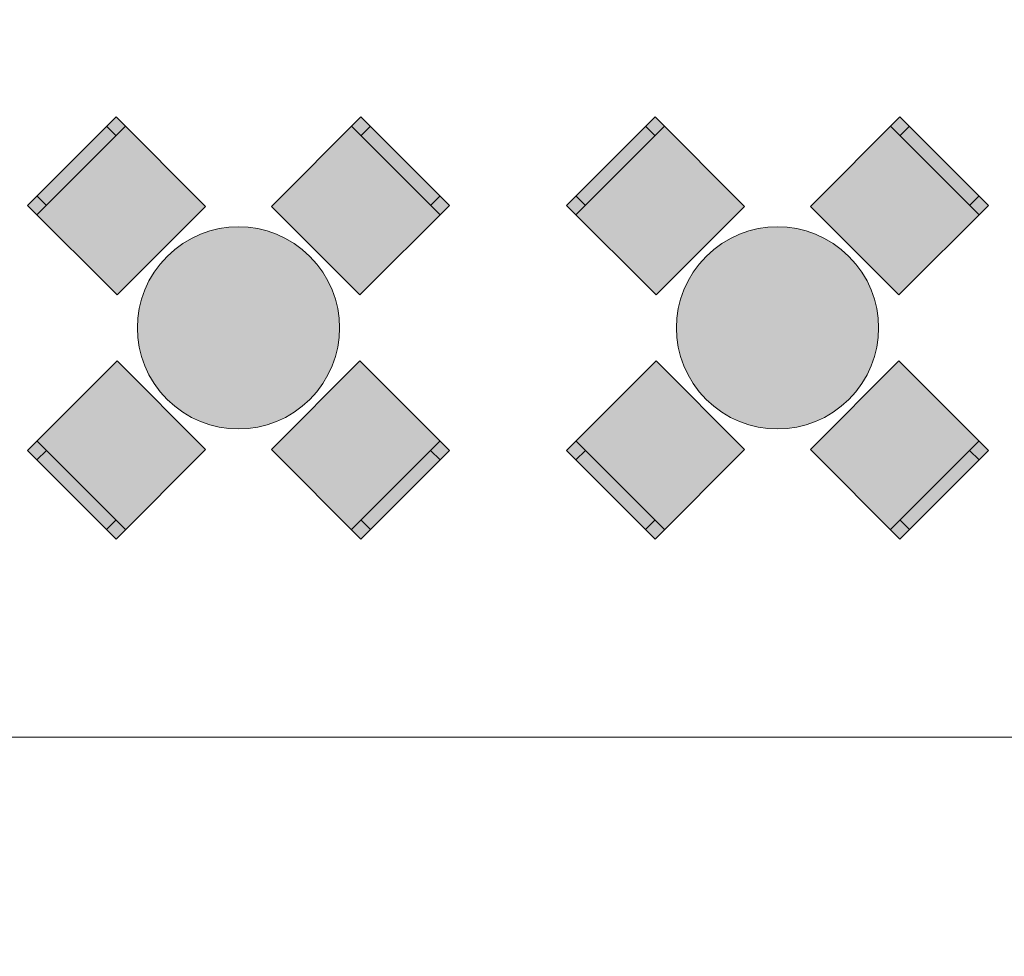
# Model space of a CAD drawing. Header units: millimetres. Extents: x -14761 to 157739, y -22400 to 107990.
# Tile 73 of 190: x 38660 to 42313, y 44187 to 47661. Entities that reach past the tile are written whole.
import ezdxf

# ---------------------------------------------------------------- set-up
doc = ezdxf.new("R2010")
doc.units = ezdxf.units.MM
doc.header["$MEASUREMENT"] = 0
doc.linetypes.add('Штриховая', pattern=[564.444447, 282.222223, -282.222223])
for name, color, linetype in [('Интерьер - Мебель', 7, 'Continuous'), ('Элемент Модели - Зона', 7, 'Continuous'), ('Элемент Модели - Оси', 7, 'Continuous')]:
    doc.layers.add(name, color=color, linetype=linetype)

msp = doc.modelspace()

# ---------------------------------------------------------------- hatches: boundary and pattern name
at = {"layer": 'Интерьер - Мебель', "linetype": 'Continuous', "lineweight": 0, "true_color": 0xffffff}
for points in [[(39021.1, 46639.7), (39349.9, 46968.5), (39017.5, 47300.9), (38688.7, 46972.1)], [(39593.8, 46968.5), (39922.6, 46639.7), (40255, 46972.1), (39926.2, 47300.9)], [(41021.1, 46639.7), (41349.9, 46968.5), (41017.5, 47300.9), (40688.7, 46972.1)], [(41593.8, 46968.5), (41922.6, 46639.7), (42255, 46972.1), (41926.2, 47300.9)], [(39206.7, 46782.9, 1), (39737, 46252.6, 1)], [(41206.7, 46782.9, 1), (41737, 46252.6, 1)], [(39349.9, 46067), (39021.1, 46395.8), (38688.7, 46063.4), (39017.5, 45734.6)], [(39922.6, 46395.8), (39593.8, 46067), (39926.2, 45734.6), (40255, 46063.4)], [(41349.9, 46067), (41021.1, 46395.8), (40688.7, 46063.4), (41017.5, 45734.6)], [(41922.6, 46395.8), (41593.8, 46067), (41926.2, 45734.6), (42255, 46063.4)]]:
    msp.add_hatch(color=7, dxfattribs=at).paths.add_polyline_path(points)

# ---------------------------------------------------------------- linework, layer by layer
at = {"layer": 'Интерьер - Мебель', "color": 7, "linetype": 'Continuous', "lineweight": 15}
for p, q in [((38724.1, 46936.7), (39052.9, 47265.5)), ((39017.5, 47230.2), (38982.2, 47265.5)), ((39890.8, 47265.5), (40219.6, 46936.7)), ((39926.2, 47230.2), (39961.5, 47265.5)), ((40724.1, 46936.7), (41052.9, 47265.5)), ((41017.5, 47230.2), (40982.2, 47265.5)), ((41890.8, 47265.5), (42219.6, 46936.7)), ((41926.2, 47230.2), (41961.5, 47265.5)), ((38759.4, 46972.1), (38724.1, 47007.4)), ((40184.2, 46972.1), (40219.6, 47007.4)), ((40759.4, 46972.1), (40724.1, 47007.4)), ((42184.2, 46972.1), (42219.6, 47007.4)), ((39052.9, 45770), (38724.1, 46098.8)), ((40219.6, 46098.8), (39890.8, 45770)), ((41052.9, 45770), (40724.1, 46098.8)), ((42219.6, 46098.8), (41890.8, 45770)), ((38759.4, 46063.4), (38724.1, 46028.1)), ((40184.2, 46063.4), (40219.6, 46028.1)), ((40759.4, 46063.4), (40724.1, 46028.1)), ((42184.2, 46063.4), (42219.6, 46028.1)), ((39017.5, 45805.3), (38982.2, 45770)), ((39926.2, 45805.3), (39961.5, 45770)), ((41017.5, 45805.3), (40982.2, 45770)), ((41926.2, 45805.3), (41961.5, 45770))]:
    msp.add_line(p, q, dxfattribs=at)
at = {"layer": 'Интерьер - Мебель', "color": 7, "linetype": 'Continuous', "lineweight": 15, "flags": 128}
for points in [[(39021.1, 46639.7), (39349.9, 46968.5), (39017.5, 47300.9), (38688.7, 46972.1)], [(39593.8, 46968.5), (39922.6, 46639.7), (40255, 46972.1), (39926.2, 47300.9)], [(41021.1, 46639.7), (41349.9, 46968.5), (41017.5, 47300.9), (40688.7, 46972.1)], [(41593.8, 46968.5), (41922.6, 46639.7), (42255, 46972.1), (41926.2, 47300.9)], [(39349.9, 46067), (39021.1, 46395.8), (38688.7, 46063.4), (39017.5, 45734.6)], [(39922.6, 46395.8), (39593.8, 46067), (39926.2, 45734.6), (40255, 46063.4)], [(41349.9, 46067), (41021.1, 46395.8), (40688.7, 46063.4), (41017.5, 45734.6)], [(41922.6, 46395.8), (41593.8, 46067), (41926.2, 45734.6), (42255, 46063.4)]]:
    msp.add_lwpolyline(points, close=True, dxfattribs=at)
for points in [[(39206.7, 46782.9, 1), (39737, 46252.6, 1)], [(41206.7, 46782.9, 1), (41737, 46252.6, 1)]]:
    msp.add_lwpolyline(points, format="xyb", close=True, dxfattribs=at)
at = {"layer": 'Элемент Модели - Зона', "color": 7, "linetype": 'Штриховая', "lineweight": 15, "flags": 128}
for points in [[(36150, 44957.4), (36110, 44957.4), (36110, 36320), (41880.3, 36320), (41880.3, 39141.6), (45142.5, 42405.1), (45156.7, 42391), (45156.7, 42420), (63300, 42420), (63300, 42400), (77399.7, 42400), (77399.7, 42420), (114081.4, 42420), (117316.7, 39176.5), (117320.1, 38841.9), (117320.1, 36305), (117360, 36305), (117360, 34300), (117120, 34300), (117120, 35700), (116700, 35700), (116700, 36100), (108300, 36100), (108300, 35700), (107700, 35700), (107700, 36100), (99320, 36100), (99320, 26970), (107700, 26970), (107700, 27650), (108300, 27650), (108300, 26460), (112380, 26460), (112380, 27370), (112500, 27370), (112500, 21180.1), (117120, 21180.1), (117120, 26250), (116650, 26250), (116650, 27750), (117120, 27750), (117120, 32800), (117360, 32800), (117360, 20150.1), (117120, 20150.1), (117120, 20940.1), (99320, 20940.1), (99320, 14650.1), (117120, 14650.1), (117120, 17700.1), (116700.1, 17700.1), (116700.1, 18325.6), (117120, 18325.6), (117120, 18650.1), (117360, 18650.1), (117360, 18320.1), (120850, 18320.1), (120850, 37205.1), (120238.9, 37205.1), (120238.9, 45000), (125700, 45000), (125700, 45300), (126300, 45300), (126300, 45000), (141025, 45000), (141025, 45100), (140125, 45100), (140125, 47500), (132700, 47500), (132700, 53680), (130530, 53680), (130530, 54300), (129182.9, 54300), (126300, 54300), (126300, 53700), (125700, 53700), (125700, 54212.5), (124799.8, 54212.5), (117300, 54212.5), (117300, 53700), (116700, 53700), (116700, 54212.5), (108300, 54212.5), (108300, 53700), (107700, 53700), (107700, 54212.5), (99300, 54212.5), (99300, 53700), (98700, 53700), (98700, 54212.5), (90650, 54212.5), (90650, 53700), (90050, 53700), (89950, 53700), (89950, 48632.8), (77450.1, 48632.8), (77450.1, 53800), (77450.1, 61690), (77460.1, 61690), (77460.1, 67850), (74720, 67850), (74720, 59730), (73964.5, 59730), (73964.5, 54212), (72300.1, 54212), (72300.1, 53700), (71700.1, 53700), (71700.1, 54212), (63300, 54212), (63300, 53700), (62700, 53700), (62700, 54212), (61025, 54212), (61025, 46500), (61025, 45000), (54300, 45000), (54300, 44700), (53700, 44700), (53700, 45000), (45300, 45000), (45300, 44700), (44700, 44700), (44700, 45000), (36750, 45000), (36750, 44700), (36150, 44700)], [(36110, 45157.4), (36110, 44957.4), (36150, 44957.4), (36150, 45300), (36750, 45300), (36750, 45000), (44700, 45000), (44700, 45300), (45300, 45300), (45300, 45000), (53700, 45000), (53700, 45300), (54300, 45300), (54300, 44957.4), (61025, 44957.4), (61025, 54212.5), (61035.5, 54212.5), (61035.5, 59730), (60580, 59730), (60580, 63080), (60300, 63080), (60300, 63320), (62680, 63320), (62680, 64500), (55920, 64500), (55920, 63320), (58800, 63320), (58800, 63080), (58000, 63080), (58000, 52600), (48600, 52600), (48600, 53700), (36110, 53700), (36110, 53650)]]:
    msp.add_lwpolyline(points, close=True, dxfattribs=at)
at = {"layer": 'Элемент Модели - Оси', "color": 7, "linetype": 'Continuous', "lineweight": 15}
msp.add_line((-12760.6, 45000), (155650, 45000), dxfattribs=at)

doc.saveas('drawing.dxf')
